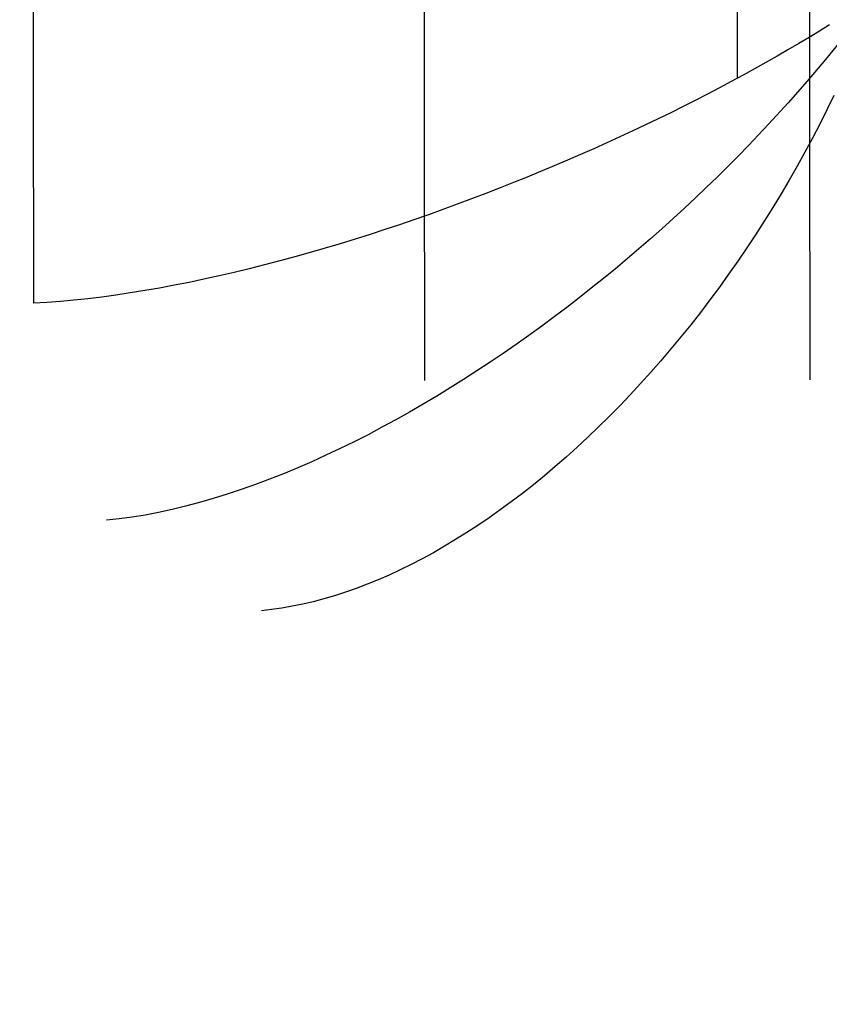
# Model space of a CAD drawing. Header units: millimetres. Extents: x -2852 to 102, y -106 to 97.
# Tile 238 of 256: x -38.35 to -35.72, y -7.35 to -4.16. Entities that reach past the tile are written whole.
import ezdxf

# ---------------------------------------------------------------- set-up
doc = ezdxf.new("R2010")
doc.units = ezdxf.units.MM
doc.header["$MEASUREMENT"] = 0
doc.layers.add('Predefinito', color=5, linetype='Continuous')

msp = doc.modelspace()

# ---------------------------------------------------------------- linework, layer by layer
at = {"layer": 'Predefinito'}
for points in [[(-37.0421, -0.3276), (-37.0352, -5.3275)], [(-35.7923, -0.3258), (-35.7855, -5.3258)], [(-38.3029, -5.0772), (-38.309, -0.5814)], [(-36.0258, -1.3037), (-36.0216, -4.3486)]]:
    msp.add_lwpolyline(points, dxfattribs=at)
at = {"layer": 'Predefinito', "extrusion": (0.894275, 0.001222, -0.447516)}
msp.add_lwpolyline([(-3.2769, 949.7323), (-3.4135, 949.73), (-3.5499, 949.723), (-3.686, 949.7113), (-3.8216, 949.6951), (-3.9566, 949.6742), (-4.0907, 949.6487), (-4.224, 949.6186), (-4.3561, 949.584), (-4.487, 949.5449), (-4.6164, 949.5014), (-4.7443, 949.4534), (-4.8705, 949.4012), (-4.9948, 949.3446), (-5.1172, 949.2839), (-5.2374, 949.219), (-5.3553, 949.15), (-5.4707, 949.077), (-5.5836, 949.0002), (-5.6939, 948.9195), (-5.8013, 948.8352), (-5.9057, 948.7472), (-6.0071, 948.6557), (-6.1053, 948.5607), (-6.2003, 948.4625), (-6.2918, 948.3611), (-6.3798, 948.2567), (-6.4641, 948.1493), (-6.5448, 948.039), (-6.6216, 947.9261), (-6.6946, 947.8107), (-6.7636, 947.6928), (-6.8285, 947.5726), (-6.8892, 947.4503), (-6.9458, 947.3259), (-6.998, 947.1997), (-7.046, 947.0718), (-7.0895, 946.9424), (-7.1286, 946.8115), (-7.1632, 946.6794), (-7.1933, 946.5461), (-7.2188, 946.412), (-7.2397, 946.277), (-7.2559, 946.1414), (-7.2676, 946.0053), (-7.2746, 945.8689), (-7.2769, 945.7323)], dxfattribs=at)
at = {"layer": 'Predefinito', "extrusion": (0.738585, 0.00101, -0.67416)}
msp.add_lwpolyline([(-4.0269, 759.2626), (-4.0952, 759.2614), (-4.1634, 759.2579), (-4.2314, 759.2521), (-4.2992, 759.244), (-4.3667, 759.2335), (-4.4338, 759.2208), (-4.5004, 759.2057), (-4.5665, 759.1884), (-4.6319, 759.1689), (-4.6967, 759.1471), (-4.7606, 759.1232), (-4.8237, 759.097), (-4.8859, 759.0688), (-4.947, 759.0384), (-5.0071, 759.0059), (-5.0661, 758.9714), (-5.1238, 758.935), (-5.1803, 758.8965), (-5.2354, 758.8562), (-5.2891, 758.814), (-5.3413, 758.77), (-5.392, 758.7243), (-5.4411, 758.6768), (-5.4886, 758.6277), (-5.5343, 758.577), (-5.5783, 758.5248), (-5.6205, 758.4711), (-5.6609, 758.416), (-5.6993, 758.3595), (-5.7358, 758.3018), (-5.7702, 758.2428), (-5.8027, 758.1827), (-5.8331, 758.1216), (-5.8613, 758.0594), (-5.8875, 757.9963), (-5.9114, 757.9324), (-5.9332, 757.8676), (-5.9527, 757.8022), (-5.97, 757.7361), (-5.9851, 757.6695), (-5.9978, 757.6024), (-6.0083, 757.5349), (-6.0164, 757.4671), (-6.0223, 757.3991), (-6.0257, 757.3309), (-6.0269, 757.2626)], dxfattribs=at)
at = {"layer": 'Predefinito', "extrusion": (0.606644, 0.701604, -0.373811)}
msp.add_lwpolyline([(24.1172, 973.6872), (24.1435, 973.7074), (24.1704, 973.7268), (24.198, 973.7453), (24.2263, 973.7628), (24.255, 973.7794), (24.2844, 973.7951), (24.3141, 973.8097), (24.3443, 973.8233)], dxfattribs=at)
at = {"layer": 'Predefinito', "extrusion": (0.646164, 0.693558, -0.318511)}
msp.add_lwpolyline([(23.0551, 996.5011), (23.0738, 996.5172), (23.0929, 996.5329), (23.1124, 996.5482), (23.1323, 996.563), (23.1526, 996.5773), (23.1732, 996.5911), (23.1942, 996.6044), (23.2156, 996.6171), (23.2372, 996.6294), (23.2592, 996.6411), (23.2814, 996.6522), (23.3039, 996.6628), (23.3266, 996.6728), (23.3495, 996.6822), (23.3725, 996.6911), (23.3958, 996.6993)], dxfattribs=at)
at = {"layer": 'Predefinito', "extrusion": (0.683583, 0.681919, -0.260194)}
msp.add_lwpolyline([(21.9716, 1016.5767), (21.9952, 1016.5992), (22.0195, 1016.621), (22.0447, 1016.6421), (22.0706, 1016.6624), (22.0971, 1016.6819), (22.1244, 1016.7005), (22.1523, 1016.7182), (22.1808, 1016.735), (22.2098, 1016.7509), (22.2393, 1016.7657), (22.2693, 1016.7796), (22.2996, 1016.7925), (22.3303, 1016.8043), (22.3613, 1016.8151), (22.3925, 1016.8248), (22.4239, 1016.8335)], dxfattribs=at)
at = {"layer": 'Predefinito', "extrusion": (0.718759, 0.666327, -0.198479)}
msp.add_lwpolyline([(20.8536, 1033.5919), (20.8672, 1033.6067), (20.8812, 1033.6212), (20.8955, 1033.6354), (20.9101, 1033.6494), (20.925, 1033.6632), (20.9403, 1033.6767), (20.9559, 1033.6898), (20.9717, 1033.7027), (20.9879, 1033.7153), (21.0043, 1033.7276), (21.021, 1033.7395), (21.0379, 1033.7511), (21.0551, 1033.7624), (21.0725, 1033.7733), (21.0902, 1033.7839), (21.1081, 1033.7941), (21.1262, 1033.8039), (21.1445, 1033.8133), (21.1629, 1033.8224), (21.1816, 1033.8311), (21.2004, 1033.8394), (21.2193, 1033.8473), (21.2384, 1033.8548), (21.2576, 1033.8619), (21.2769, 1033.8685), (21.2963, 1033.8748), (21.3158, 1033.8807), (21.3353, 1033.8862), (21.3549, 1033.8912), (21.3746, 1033.8958), (21.3943, 1033.9001), (21.414, 1033.9039)], dxfattribs=at)
at = {"layer": 'Predefinito', "extrusion": (0.751404, 0.646304, -0.132978)}
msp.add_lwpolyline([(19.6855, 1047.0863), (19.7006, 1047.1046), (19.7163, 1047.1225), (19.7324, 1047.1402), (19.749, 1047.1575), (19.7661, 1047.1745), (19.7837, 1047.1911), (19.8017, 1047.2074), (19.8201, 1047.2232), (19.8389, 1047.2386), (19.8582, 1047.2536), (19.8779, 1047.2682), (19.8979, 1047.2822), (19.9183, 1047.2958), (19.9391, 1047.3089), (19.9602, 1047.3215), (19.9816, 1047.3336), (20.0033, 1047.3452), (20.0252, 1047.3562), (20.0474, 1047.3667), (20.0699, 1047.3766), (20.0925, 1047.3859), (20.1153, 1047.3947), (20.1383, 1047.4029), (20.1615, 1047.4105), (20.1847, 1047.4175), (20.2081, 1047.424), (20.2316, 1047.4298), (20.2551, 1047.4351), (20.2786, 1047.4398), (20.3022, 1047.4439), (20.3257, 1047.4475), (20.3492, 1047.4505)], dxfattribs=at)
at = {"layer": 'Predefinito', "extrusion": (0.781046, 0.621255, -0.063325)}
msp.add_lwpolyline([(18.4491, 1056.4339), (18.4653, 1056.4557), (18.4821, 1056.4772), (18.4997, 1056.4983), (18.5179, 1056.519), (18.5367, 1056.5394), (18.5562, 1056.5592), (18.5764, 1056.5786), (18.5971, 1056.5975), (18.6184, 1056.6159), (18.6403, 1056.6337), (18.6628, 1056.6509), (18.6858, 1056.6675), (18.7092, 1056.6835), (18.7332, 1056.6988), (18.7576, 1056.7134), (18.7824, 1056.7274), (18.8076, 1056.7406), (18.8331, 1056.7531), (18.859, 1056.7649), (18.8852, 1056.7759), (18.9116, 1056.7862), (18.9383, 1056.7956), (18.9651, 1056.8044), (18.9921, 1056.8123), (19.0193, 1056.8194), (19.0465, 1056.8258), (19.0738, 1056.8313), (19.1011, 1056.8361), (19.1284, 1056.8401), (19.1556, 1056.8434), (19.1828, 1056.8458), (19.2099, 1056.8476)], dxfattribs=at)
at = {"layer": 'Predefinito', "extrusion": (0.806989, 0.590468, 0.010771)}
msp.add_lwpolyline([(17.1219, 1060.8185), (17.1387, 1060.8438), (17.1563, 1060.8687), (17.1748, 1060.8933), (17.1942, 1060.9175), (17.2144, 1060.9412), (17.2355, 1060.9644), (17.2575, 1060.987), (17.2802, 1061.009), (17.3037, 1061.0303), (17.328, 1061.051), (17.353, 1061.071), (17.3787, 1061.0902), (17.405, 1061.1086), (17.432, 1061.1261), (17.4595, 1061.1428), (17.4876, 1061.1587), (17.5162, 1061.1736), (17.5452, 1061.1875), (17.5746, 1061.2006), (17.6044, 1061.2126), (17.6345, 1061.2237), (17.6649, 1061.2337), (17.6955, 1061.2428), (17.7262, 1061.2508), (17.757, 1061.2579), (17.7879, 1061.2639), (17.8189, 1061.269), (17.8498, 1061.273), (17.8806, 1061.2761), (17.9113, 1061.2782), (17.9419, 1061.2794), (17.9722, 1061.2796)], dxfattribs=at)
at = {"layer": 'Predefinito', "extrusion": (0.828273, 0.55314, 0.089447)}
msp.add_lwpolyline([(15.6761, 1059.22), (15.6929, 1059.2487), (15.7108, 1059.2771), (15.7298, 1059.3051), (15.75, 1059.3326), (15.7712, 1059.3597), (15.7935, 1059.3862), (15.8168, 1059.412), (15.8289, 1059.4247), (15.8412, 1059.4372), (15.8538, 1059.4495), (15.8666, 1059.4616), (15.8796, 1059.4735), (15.8929, 1059.4852), (15.9064, 1059.4967), (15.9201, 1059.508), (15.9341, 1059.519), (15.9483, 1059.5298), (15.9627, 1059.5404), (15.9772, 1059.5507), (15.992, 1059.5607), (16.007, 1059.5706), (16.0221, 1059.5801), (16.0375, 1059.5894), (16.053, 1059.5984), (16.0686, 1059.6071), (16.0844, 1059.6155), (16.1004, 1059.6237), (16.1165, 1059.6315), (16.1327, 1059.6391), (16.1491, 1059.6464), (16.1655, 1059.6533), (16.1821, 1059.66), (16.1988, 1059.6664), (16.2155, 1059.6724), (16.2324, 1059.6782), (16.2493, 1059.6836), (16.2663, 1059.6888), (16.2833, 1059.6936), (16.3004, 1059.6981), (16.3175, 1059.7023), (16.3346, 1059.7062), (16.3518, 1059.7098), (16.369, 1059.713), (16.4034, 1059.7186), (16.4377, 1059.723), (16.472, 1059.7262), (16.506, 1059.7282), (16.5399, 1059.729), (16.5735, 1059.7287), (16.6067, 1059.7273)], dxfattribs=at)
at = {"layer": 'Predefinito', "extrusion": (0.843639, 0.508418, 0.172581)}
msp.add_lwpolyline([(14.0758, 1050.428), (14.0838, 1050.444), (14.0922, 1050.4599), (14.1009, 1050.4758), (14.11, 1050.4916), (14.1194, 1050.5073), (14.1291, 1050.5229), (14.1391, 1050.5384), (14.1495, 1050.5538), (14.1602, 1050.569), (14.1713, 1050.5841), (14.1826, 1050.5991), (14.1943, 1050.6139), (14.2063, 1050.6285), (14.2187, 1050.643), (14.2313, 1050.6572), (14.2443, 1050.6713), (14.2575, 1050.6852), (14.2711, 1050.6988), (14.285, 1050.7122), (14.2991, 1050.7254), (14.3136, 1050.7383), (14.3283, 1050.751), (14.3433, 1050.7634), (14.3585, 1050.7755), (14.3741, 1050.7873), (14.3898, 1050.7989), (14.4058, 1050.8101), (14.4221, 1050.8211), (14.4385, 1050.8317), (14.4552, 1050.8421), (14.4721, 1050.852), (14.4892, 1050.8617), (14.5064, 1050.871), (14.5239, 1050.88), (14.5415, 1050.8887), (14.5592, 1050.897), (14.5771, 1050.9049), (14.5952, 1050.9125), (14.6134, 1050.9197), (14.6316, 1050.9265), (14.65, 1050.933), (14.6685, 1050.9391), (14.687, 1050.9448), (14.7057, 1050.9502), (14.7243, 1050.9552), (14.7431, 1050.9598), (14.7618, 1050.964), (14.7806, 1050.9679), (14.7994, 1050.9714), (14.8182, 1050.9746), (14.837, 1050.9773), (14.8558, 1050.9797), (14.8745, 1050.9818), (14.8933, 1050.9834), (14.9119, 1050.9848), (14.9305, 1050.9857), (14.9491, 1050.9863), (14.9675, 1050.9866), (14.9859, 1050.9865), (15.0042, 1050.9861), (15.0224, 1050.9854), (15.0405, 1050.9844), (15.0584, 1050.983), (15.0763, 1050.9813)], dxfattribs=at)
at = {"layer": 'Predefinito', "extrusion": (0.851527, 0.455501, 0.259654)}
msp.add_lwpolyline([(12.275, 1033.1058), (12.2826, 1033.1233), (12.2906, 1033.1408), (12.2989, 1033.1582), (12.3077, 1033.1755), (12.3169, 1033.1927), (12.3264, 1033.2099), (12.3363, 1033.227), (12.3466, 1033.244), (12.3573, 1033.2608), (12.3684, 1033.2775), (12.3799, 1033.294), (12.3918, 1033.3104), (12.404, 1033.3267), (12.4167, 1033.3427), (12.4297, 1033.3585), (12.4431, 1033.3741), (12.4568, 1033.3895), (12.4709, 1033.4047), (12.4854, 1033.4196), (12.5002, 1033.4342), (12.5153, 1033.4486), (12.5308, 1033.4627), (12.5466, 1033.4765), (12.5628, 1033.4899), (12.5792, 1033.5031), (12.596, 1033.5159), (12.613, 1033.5284), (12.6303, 1033.5405), (12.6479, 1033.5523), (12.6657, 1033.5637), (12.6838, 1033.5748), (12.7021, 1033.5854), (12.7207, 1033.5957), (12.7394, 1033.6056), (12.7584, 1033.615), (12.7775, 1033.6241), (12.7968, 1033.6327), (12.8162, 1033.6409), (12.8358, 1033.6487), (12.8556, 1033.6561), (12.8754, 1033.6631), (12.8953, 1033.6696), (12.9154, 1033.6757), (12.9355, 1033.6813), (12.9556, 1033.6865), (12.9759, 1033.6913), (12.9961, 1033.6956), (13.0164, 1033.6995), (13.0366, 1033.703), (13.0569, 1033.7061), (13.0771, 1033.7087), (13.0973, 1033.7109), (13.1175, 1033.7127), (13.1376, 1033.7141), (13.1576, 1033.715), (13.1776, 1033.7156), (13.1974, 1033.7158), (13.2172, 1033.7155), (13.2368, 1033.7149), (13.2563, 1033.7139), (13.2757, 1033.7126), (13.2949, 1033.7108), (13.314, 1033.7088), (13.3329, 1033.7063)], dxfattribs=at)
at = {"layer": 'Predefinito', "extrusion": (0.850134, 0.393779, 0.349585)}
msp.add_lwpolyline([(10.2129, 1005.9381), (10.2199, 1005.9569), (10.2272, 1005.9757), (10.235, 1005.9945), (10.2433, 1006.0133), (10.252, 1006.0319), (10.2611, 1006.0506), (10.2706, 1006.0691), (10.2806, 1006.0876), (10.2911, 1006.1059), (10.302, 1006.1241), (10.3133, 1006.1422), (10.3251, 1006.1601), (10.3373, 1006.1778), (10.35, 1006.1954), (10.3631, 1006.2127), (10.3766, 1006.2299), (10.3906, 1006.2468), (10.405, 1006.2634), (10.4198, 1006.2798), (10.435, 1006.2959), (10.4506, 1006.3118), (10.4666, 1006.3273), (10.483, 1006.3424), (10.4997, 1006.3573), (10.5168, 1006.3718), (10.5343, 1006.3859), (10.5521, 1006.3997), (10.5702, 1006.4131), (10.5887, 1006.426), (10.6074, 1006.4386), (10.6265, 1006.4508), (10.6458, 1006.4625), (10.6654, 1006.4737), (10.6852, 1006.4846), (10.7053, 1006.4949), (10.7255, 1006.5048), (10.746, 1006.5143), (10.7666, 1006.5233), (10.7874, 1006.5317), (10.8084, 1006.5397), (10.8295, 1006.5473), (10.8507, 1006.5543), (10.872, 1006.5608), (10.8934, 1006.5669), (10.9148, 1006.5724), (10.9363, 1006.5775), (10.9578, 1006.582), (10.9794, 1006.5861), (11.0009, 1006.5897), (11.0224, 1006.5928), (11.0439, 1006.5954), (11.0653, 1006.5976), (11.0867, 1006.5993), (11.108, 1006.6005), (11.1292, 1006.6013), (11.1503, 1006.6016), (11.1713, 1006.6014), (11.1922, 1006.6009), (11.2129, 1006.5999), (11.2334, 1006.5985), (11.2538, 1006.5967), (11.274, 1006.5944), (11.2941, 1006.5918), (11.3139, 1006.5888)], dxfattribs=at)
at = {"layer": 'Predefinito', "extrusion": (0.837562, 0.323044, 0.440604)}
msp.add_lwpolyline([(7.8095, 967.8937), (7.8156, 967.9137), (7.8221, 967.9337), (7.8291, 967.9537), (7.8365, 967.9737), (7.8445, 967.9936), (7.8529, 968.0136), (7.8618, 968.0334), (7.8712, 968.0533), (7.8812, 968.073), (7.8916, 968.0926), (7.9025, 968.1121), (7.9139, 968.1314), (7.9258, 968.1506), (7.9382, 968.1696), (7.951, 968.1884), (7.9644, 968.207), (7.9783, 968.2254), (7.9926, 968.2435), (8.0074, 968.2614), (8.0227, 968.2789), (8.0384, 968.2962), (8.0546, 968.3131), (8.0712, 968.3297), (8.0883, 968.346), (8.1057, 968.3618), (8.1236, 968.3773), (8.1419, 968.3924), (8.1605, 968.4071), (8.1795, 968.4213), (8.1989, 968.4351), (8.2186, 968.4485), (8.2386, 968.4613), (8.2589, 968.4737), (8.2795, 968.4856), (8.3003, 968.497), (8.3214, 968.5079), (8.3428, 968.5183), (8.3643, 968.5282), (8.386, 968.5375), (8.4079, 968.5463), (8.43, 968.5546), (8.4522, 968.5623), (8.4745, 968.5695), (8.4969, 968.5761), (8.5193, 968.5822), (8.5419, 968.5877), (8.5644, 968.5927), (8.587, 968.5972), (8.6096, 968.6011), (8.6321, 968.6045), (8.6546, 968.6074), (8.6771, 968.6097), (8.6995, 968.6115), (8.7218, 968.6128), (8.7439, 968.6137), (8.766, 968.614), (8.7879, 968.6138), (8.8097, 968.6132), (8.8313, 968.6121), (8.8528, 968.6105), (8.874, 968.6085), (8.895, 968.6061), (8.9159, 968.6032), (8.9365, 968.6)], dxfattribs=at)
at = {"layer": 'Predefinito', "extrusion": (-0.001367, 0.999999, 0)}
for points in [[(48.8467, 1042.7869), (45.1906, 1046.2237), (41.6552, 1049.7846), (38.2448, 1053.4653), (34.9632, 1057.2614)], [(37.0425, 1061.8648), (36.8509, 1062.0879), (36.6671, 1062.3175), (36.4914, 1062.5533), (36.324, 1062.795), (36.165, 1063.0424), (36.0147, 1063.2952), (35.8732, 1063.553), (35.7407, 1063.8155), (35.6173, 1064.0824), (35.5033, 1064.3535), (35.3987, 1064.6283), (35.3037, 1064.9066), (35.2184, 1065.1881), (35.1428, 1065.4723), (35.0771, 1065.7589), (35.0214, 1066.0476), (34.9757, 1066.3381), (34.9401, 1066.63), (34.9146, 1066.923), (34.8993, 1067.2167), (34.8941, 1067.5107), (34.8991, 1067.8047), (34.9142, 1068.0984), (34.9395, 1068.3914), (34.975, 1068.6833), (35.0205, 1068.9738), (35.076, 1069.2626), (35.1415, 1069.5493), (35.2168, 1069.8336), (35.302, 1070.115), (35.3968, 1070.3934), (35.5012, 1070.6683), (35.6151, 1070.9394), (35.7382, 1071.2065), (35.8706, 1071.4691), (36.0119, 1071.727), (36.1621, 1071.9798), (36.3209, 1072.2273), (36.4882, 1072.4691), (36.6637, 1072.7051), (36.8473, 1072.9348), (37.0388, 1073.158), (37.2378, 1073.3744), (37.4443, 1073.5839), (37.6578, 1073.7861), (37.8782, 1073.9807), (38.1052, 1074.1677), (38.3386, 1074.3466), (38.578, 1074.5174), (38.8231, 1074.6798), (39.0737, 1074.8336), (39.3295, 1074.9787), (39.5902, 1075.1148), (39.8554, 1075.2419), (40.1249, 1075.3597), (40.3982, 1075.468), (40.6752, 1075.5669), (40.9554, 1075.6561), (41.2385, 1075.7356), (41.5242, 1075.8053), (41.8122, 1075.865), (42.102, 1075.9147), (42.3934, 1075.9544), (42.686, 1075.9839), (42.9794, 1076.0034), (43.2733, 1076.0126), (43.5674, 1076.0117), (43.8612, 1076.0006), (44.1545, 1075.9794), (44.4469, 1075.948), (44.7381, 1075.9066), (45.0276, 1075.8551), (45.3151, 1075.7936), (45.6004, 1075.7222), (45.883, 1075.6409), (46.1627, 1075.55), (46.439, 1075.4494), (46.7117, 1075.3393), (46.9804, 1075.2199), (47.2449, 1075.0912), (47.5047, 1074.9535), (47.7596, 1074.8068), (48.0092, 1074.6514), (48.2534, 1074.4875), (48.4917, 1074.3153), (48.724, 1074.1349), (48.9498, 1073.9465), (49.169, 1073.7505), (49.3813, 1073.547), (49.5864, 1073.3363), (49.7841, 1073.1186), (49.9742, 1072.8942), (50.1564, 1072.6634), (50.3305, 1072.4264), (50.4963, 1072.1835), (50.6536, 1071.935), (50.8022, 1071.6813), (50.9419, 1071.4225), (51.0726, 1071.1591), (51.1941, 1070.8913), (51.3063, 1070.6195), (51.409, 1070.3439), (51.5021, 1070.065), (51.5855, 1069.783), (51.6591, 1069.4983), (51.7228, 1069.2112)], [(50.9596, 1042.2365), (48.9299, 1044.0651), (46.9342, 1045.9326), (44.9734, 1047.8383), (43.0487, 1049.7811), (41.1611, 1051.76), (39.3117, 1053.7739), (37.5013, 1055.8217), (35.7309, 1057.9022)], [(37.6627, 1059.6655), (38.3264, 1059.0398), (39.0023, 1058.4256), (39.69, 1057.8234), (40.3894, 1057.2335), (41.1, 1056.6562), (41.8216, 1056.0918), (42.5537, 1055.5407), (43.296, 1055.0031), (44.0481, 1054.4793), (44.8096, 1053.9696), (45.5801, 1053.4742), (46.3593, 1052.9934), (47.1466, 1052.5274), (47.9418, 1052.0763), (48.7443, 1051.6404), (49.5537, 1051.2199)], [(53.6825, 1069.6106), (53.6031, 1069.9682), (53.5113, 1070.3228), (53.4071, 1070.674), (53.2908, 1071.0213), (53.1624, 1071.3643), (53.0222, 1071.7027), (52.8702, 1072.036), (52.7067, 1072.3637), (52.5319, 1072.6856), (52.3459, 1073.0012), (52.1491, 1073.3101), (51.9416, 1073.6119), (51.7236, 1073.9063), (51.4956, 1074.193), (51.2577, 1074.4715), (51.0102, 1074.7415), (50.7535, 1075.0028), (50.4878, 1075.2549), (50.2135, 1075.4976), (49.9308, 1075.7306), (49.6403, 1075.9536), (49.3421, 1076.1663), (49.0367, 1076.3685), (48.7244, 1076.5599), (48.4056, 1076.7403), (48.0807, 1076.9095), (47.7502, 1077.0673), (47.4143, 1077.2134), (47.0735, 1077.3477), (46.7283, 1077.4701), (46.379, 1077.5803), (46.026, 1077.6783), (45.6699, 1077.7639), (45.311, 1077.837), (44.9497, 1077.8976), (44.5866, 1077.9456), (44.222, 1077.9808), (43.8564, 1078.0033), (43.4903, 1078.013), (43.124, 1078.01), (42.7581, 1077.9942), (42.3929, 1077.9656), (42.0289, 1077.9244), (41.6667, 1077.8704), (41.3065, 1077.8039), (40.9488, 1077.7248), (40.5942, 1077.6333), (40.2429, 1077.5295), (39.8955, 1077.4135), (39.5523, 1077.2854), (39.2138, 1077.1455), (38.8804, 1076.9938), (38.5525, 1076.8306), (38.2304, 1076.6561), (37.9147, 1076.4704), (37.6056, 1076.2738), (37.3036, 1076.0666), (37.009, 1075.849), (36.7221, 1075.6212), (36.4434, 1075.3836), (36.1731, 1075.1363), (35.9117, 1074.8798), (35.6593, 1074.6144), (35.4163, 1074.3403), (35.1831, 1074.0579), (34.9598, 1073.7675), (34.7468, 1073.4695), (34.5443, 1073.1643), (34.3526, 1072.8522), (34.1719, 1072.5336), (34.0024, 1072.2089), (33.8444, 1071.8784), (33.6979, 1071.5427), (33.5633, 1071.202), (33.4406, 1070.8569), (33.3301, 1070.5077), (33.2317, 1070.1549), (33.1458, 1069.7988), (33.0723, 1069.44), (33.0114, 1069.0788), (32.9631, 1068.7157), (32.9275, 1068.3512), (32.9047, 1067.9856), (32.8946, 1067.6194), (32.8973, 1067.2532), (32.9128, 1066.8872), (32.941, 1066.522), (32.9819, 1066.158), (33.0356, 1065.7957), (33.1018, 1065.4354), (33.1805, 1065.0777), (33.2717, 1064.723), (33.3752, 1064.3716), (33.4909, 1064.0241), (33.6186, 1063.6808), (33.7582, 1063.3421), (33.9096, 1063.0086), (34.0725, 1062.6805), (34.2467, 1062.3583), (34.4321, 1062.0424), (34.6284, 1061.7332)], [(53.6825, 1069.6106), (53.6038, 1069.9653), (53.5129, 1070.317), (53.4099, 1070.6653), (53.2948, 1071.0099), (53.168, 1071.3503), (53.0294, 1071.6861), (52.8793, 1072.0169), (52.7179, 1072.3423), (52.5452, 1072.6619), (52.3617, 1072.9754), (52.1674, 1073.2823), (51.9626, 1073.5823), (51.7475, 1073.8751), (51.5225, 1074.1603), (51.2877, 1074.4375), (51.0434, 1074.7064), (50.7901, 1074.9667), (50.5278, 1075.218), (50.257, 1075.4602), (49.978, 1075.6928), (49.6912, 1075.9157), (49.3968, 1076.1285), (49.0952, 1076.331), (48.7867, 1076.5229), (48.4719, 1076.704), (48.1509, 1076.8742), (47.8243, 1077.0331), (47.4923, 1077.1807), (47.1555, 1077.3166), (46.8141, 1077.4409), (46.4687, 1077.5533), (46.1195, 1077.6536), (45.7672, 1077.7418), (45.4119, 1077.8178), (45.0543, 1077.8814), (44.6946, 1077.9326), (44.3335, 1077.9714), (43.9711, 1077.9976), (43.6081, 1078.0113), (43.2449, 1078.0124), (42.8818, 1078.001), (42.5193, 1077.977), (42.1579, 1077.9405), (41.798, 1077.8915), (41.4399, 1077.83), (41.0842, 1077.7563), (40.7313, 1077.6702), (40.3816, 1077.5721), (40.0354, 1077.4618), (39.6933, 1077.3397), (39.3556, 1077.2058), (39.0228, 1077.0603), (38.6952, 1076.9034), (38.3732, 1076.7352), (38.0572, 1076.556), (37.7476, 1076.366), (37.4447, 1076.1654), (37.149, 1075.9544), (36.8608, 1075.7333), (36.5804, 1075.5024), (36.3081, 1075.262), (36.0443, 1075.0122), (35.7893, 1074.7535), (35.5434, 1074.4861), (35.3069, 1074.2104), (35.0801, 1073.9266), (34.8633, 1073.6352), (34.6566, 1073.3364), (34.4604, 1073.0307), (34.2749, 1072.7184), (34.1003, 1072.3998), (33.9369, 1072.0754), (33.7847, 1071.7455), (33.6441, 1071.4106), (33.5151, 1071.071), (33.398, 1070.7271), (33.2928, 1070.3794), (33.1997, 1070.0283), (33.1188, 1069.6742), (33.0502, 1069.3174), (32.994, 1068.9586), (32.9502, 1068.5979), (32.919, 1068.236), (32.9002, 1067.8733), (32.8941, 1067.51), (32.9005, 1067.1468), (32.9194, 1066.7841), (32.9509, 1066.4222), (32.9949, 1066.0616), (33.0514, 1065.7027), (33.1202, 1065.3461), (33.2013, 1064.992), (33.2947, 1064.6409), (33.4001, 1064.2933), (33.5174, 1063.9495), (33.6466, 1063.61), (33.7875, 1063.2751), (33.9399, 1062.9454), (34.1035, 1062.6211), (34.2783, 1062.3026), (34.464, 1061.9904), (34.6604, 1061.6848), (34.8673, 1061.3862), (35.0843, 1061.0949), (35.3113, 1060.8113), (35.548, 1060.5357)]]:
    msp.add_lwpolyline(points, dxfattribs=at)
at = {"layer": 'Predefinito', "extrusion": (0.747419, 0.111657, 0.654903)}
msp.add_lwpolyline([(-0.4588, 825.7981), (-0.4562, 825.82), (-0.453, 825.842), (-0.4493, 825.8642), (-0.4451, 825.8864), (-0.4404, 825.9087), (-0.4351, 825.9311), (-0.4292, 825.9535), (-0.4228, 825.976), (-0.4157, 825.9984), (-0.4082, 826.0209), (-0.4, 826.0433), (-0.3912, 826.0656), (-0.3819, 826.0879), (-0.3719, 826.11), (-0.3614, 826.1321), (-0.3502, 826.154), (-0.3385, 826.1757), (-0.3261, 826.1972), (-0.3132, 826.2185), (-0.2997, 826.2396), (-0.2856, 826.2603), (-0.271, 826.2809), (-0.2558, 826.301), (-0.24, 826.3209), (-0.2237, 826.3404), (-0.2069, 826.3595), (-0.1895, 826.3783), (-0.1717, 826.3966), (-0.1533, 826.4145), (-0.1345, 826.4319), (-0.1152, 826.4488), (-0.0955, 826.4652), (-0.0754, 826.4812), (-0.0549, 826.4966), (-0.034, 826.5114), (-0.0128, 826.5257), (0.0088, 826.5395), (0.0307, 826.5527), (0.0528, 826.5652), (0.0753, 826.5772), (0.0979, 826.5886), (0.1208, 826.5994), (0.1439, 826.6095), (0.1671, 826.6191), (0.1905, 826.628), (0.214, 826.6363), (0.2375, 826.6439), (0.2612, 826.651), (0.2849, 826.6574), (0.3086, 826.6633), (0.3324, 826.6685), (0.3561, 826.6731), (0.3797, 826.6771), (0.4033, 826.6806), (0.4268, 826.6834), (0.4502, 826.6857), (0.4735, 826.6874), (0.4967, 826.6886), (0.5197, 826.6892), (0.5425, 826.6893), (0.5651, 826.6888), (0.5876, 826.6879), (0.6098, 826.6865), (0.6317, 826.6846)], dxfattribs=at)
at = {"layer": 'Predefinito', "extrusion": (0.772567, 0.15708, 0.615196)}
msp.add_lwpolyline([(1.5263, 858.8962), (1.5297, 858.9178), (1.5337, 858.9395), (1.5382, 858.9614), (1.5433, 858.9833), (1.5489, 859.0052), (1.555, 859.0272), (1.5617, 859.0493), (1.5689, 859.0713), (1.5767, 859.0933), (1.5851, 859.1153), (1.594, 859.1372), (1.6035, 859.159), (1.6136, 859.1807), (1.6243, 859.2023), (1.6356, 859.2238), (1.6474, 859.2451), (1.6599, 859.2661), (1.6729, 859.287), (1.6864, 859.3077), (1.7006, 859.3281), (1.7152, 859.3482), (1.7305, 859.368), (1.7463, 859.3874), (1.7626, 859.4066), (1.7794, 859.4253), (1.7968, 859.4437), (1.8146, 859.4617), (1.8329, 859.4792), (1.8517, 859.4963), (1.8709, 859.5129), (1.8905, 859.529), (1.9106, 859.5446), (1.931, 859.5598), (1.9519, 859.5744), (1.973, 859.5884), (1.9945, 859.6019), (2.0163, 859.6148), (2.0384, 859.6272), (2.0608, 859.6389), (2.0834, 859.6501), (2.1062, 859.6607), (2.1292, 859.6706), (2.1523, 859.68), (2.1757, 859.6887), (2.1991, 859.6969), (2.2226, 859.7044), (2.2462, 859.7113), (2.2699, 859.7176), (2.2936, 859.7233), (2.3173, 859.7284), (2.3409, 859.7329), (2.3646, 859.7368), (2.3882, 859.7401), (2.4117, 859.7428), (2.4351, 859.7449), (2.4584, 859.7465), (2.4815, 859.7476), (2.5045, 859.7481), (2.5274, 859.7481), (2.55, 859.7476), (2.5725, 859.7465), (2.5947, 859.745), (2.6167, 859.743), (2.6385, 859.7405)], dxfattribs=at)
at = {"layer": 'Predefinito', "extrusion": (0.794127, 0.201202, 0.57348)}
msp.add_lwpolyline([(3.3252, 889.9531), (3.3294, 889.9744), (3.3342, 889.9958), (3.3394, 890.0172), (3.3452, 890.0387), (3.3515, 890.0603), (3.3583, 890.0819), (3.3657, 890.1034), (3.3736, 890.125), (3.3821, 890.1465), (3.3911, 890.1679), (3.4007, 890.1893), (3.4109, 890.2105), (3.4216, 890.2317), (3.4329, 890.2527), (3.4447, 890.2735), (3.4571, 890.2942), (3.4701, 890.3146), (3.4836, 890.3348), (3.4977, 890.3548), (3.5123, 890.3745), (3.5274, 890.3939), (3.5431, 890.413), (3.5593, 890.4317), (3.576, 890.4501), (3.5932, 890.4681), (3.6109, 890.4858), (3.629, 890.503), (3.6476, 890.5198), (3.6666, 890.5361), (3.6861, 890.5519), (3.706, 890.5673), (3.7262, 890.5822), (3.7468, 890.5966), (3.7678, 890.6104), (3.7891, 890.6237), (3.8107, 890.6364), (3.8325, 890.6486), (3.8547, 890.6602), (3.8771, 890.6713), (3.8997, 890.6817), (3.9225, 890.6916), (3.9455, 890.7009), (3.9686, 890.7095), (3.9918, 890.7176), (4.0152, 890.7251), (4.0386, 890.7319), (4.0621, 890.7382), (4.0857, 890.7439), (4.1092, 890.749), (4.1328, 890.7534), (4.1563, 890.7573), (4.1798, 890.7607), (4.2032, 890.7634), (4.2265, 890.7656), (4.2497, 890.7672), (4.2728, 890.7683), (4.2957, 890.7689), (4.3185, 890.7689), (4.3411, 890.7684), (4.3635, 890.7674), (4.3858, 890.7659), (4.4078, 890.764), (4.4295, 890.7615), (4.4511, 890.7587)], dxfattribs=at)
at = {"layer": 'Predefinito', "extrusion": (0.812094, 0.243723, 0.530191)}
msp.add_lwpolyline([(4.9592, 918.6153), (4.9641, 918.6362), (4.9695, 918.6572), (4.9754, 918.6782), (4.9818, 918.6993), (4.9887, 918.7204), (4.9962, 918.7414), (5.0041, 918.7625), (5.0127, 918.7835), (5.0217, 918.8044), (5.0313, 918.8253), (5.0414, 918.8461), (5.0521, 918.8667), (5.0633, 918.8873), (5.0751, 918.9076), (5.0874, 918.9278), (5.1002, 918.9478), (5.1136, 918.9676), (5.1275, 918.9871), (5.1419, 919.0064), (5.1569, 919.0254), (5.1723, 919.0441), (5.1883, 919.0625), (5.2047, 919.0805), (5.2217, 919.0982), (5.2391, 919.1155), (5.257, 919.1324), (5.2753, 919.1488), (5.294, 919.1649), (5.3131, 919.1805), (5.3327, 919.1956), (5.3526, 919.2103), (5.3729, 919.2245), (5.3936, 919.2381), (5.4145, 919.2513), (5.4358, 919.2639), (5.4573, 919.2759), (5.4792, 919.2875), (5.5012, 919.2984), (5.5235, 919.3088), (5.546, 919.3186), (5.5686, 919.3279), (5.5915, 919.3366), (5.6144, 919.3446), (5.6375, 919.3521), (5.6607, 919.3591), (5.6839, 919.3654), (5.7072, 919.3711), (5.7305, 919.3763), (5.7538, 919.3809), (5.7771, 919.3849), (5.8003, 919.3883), (5.8235, 919.3912), (5.8467, 919.3936), (5.8697, 919.3953), (5.8927, 919.3966), (5.9155, 919.3973), (5.9381, 919.3975), (5.9606, 919.3971), (5.983, 919.3963), (6.0051, 919.395), (6.0271, 919.3932), (6.0488, 919.391), (6.0703, 919.3883), (6.0915, 919.3852)], dxfattribs=at)
at = {"layer": 'Predefinito', "extrusion": (-0.692511, -0.020747, 0.721109)}
msp.add_lwpolyline([(3.9287, 706.9081), (3.9288, 706.9398), (3.9279, 706.9714)], dxfattribs=at)
at = {"layer": 'Predefinito', "extrusion": (0.72125, 0.000985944, 0.692674)}
msp.add_lwpolyline([(-6.0269, 790.3727), (-6.0267, 790.3949), (-6.0259, 790.4173), (-6.0247, 790.4399), (-6.0229, 790.4626), (-6.0205, 790.4854), (-6.0177, 790.5084), (-6.0142, 790.5315), (-6.0102, 790.5547), (-6.0056, 790.5779), (-6.0005, 790.6012), (-5.9947, 790.6246), (-5.9883, 790.6479), (-5.9813, 790.6712), (-5.9737, 790.6945), (-5.9655, 790.7177), (-5.9567, 790.7408), (-5.9473, 790.7638), (-5.9372, 790.7867), (-5.9265, 790.8095), (-5.9152, 790.832), (-5.9033, 790.8544), (-5.8908, 790.8765), (-5.8776, 790.8983), (-5.8639, 790.9199), (-5.8496, 790.9412), (-5.8347, 790.9622), (-5.8193, 790.9828), (-5.8033, 791.003), (-5.7867, 791.0229), (-5.7697, 791.0423), (-5.7521, 791.0613), (-5.734, 791.0798), (-5.7155, 791.0979), (-5.6965, 791.1155), (-5.6771, 791.1325), (-5.6572, 791.1491), (-5.637, 791.1651), (-5.6164, 791.1805), (-5.5954, 791.1954), (-5.5741, 791.2097), (-5.5525, 791.2234), (-5.5307, 791.2366), (-5.5086, 791.2491), (-5.4862, 791.261), (-5.4637, 791.2723), (-5.4409, 791.283), (-5.418, 791.2931), (-5.395, 791.3025), (-5.3719, 791.3113), (-5.3487, 791.3195), (-5.3254, 791.3271), (-5.3021, 791.3341), (-5.2787, 791.3405), (-5.2554, 791.3463), (-5.2321, 791.3514), (-5.2089, 791.356), (-5.1857, 791.36), (-5.1626, 791.3635), (-5.1396, 791.3664), (-5.1168, 791.3687), (-5.0941, 791.3705), (-5.0715, 791.3717), (-5.0491, 791.3725), (-5.0269, 791.3727)], dxfattribs=at)
at = {"layer": 'Predefinito', "extrusion": (0.720379, 0.03322, 0.692784)}
msp.add_lwpolyline([(-3.3079, 791.3935), (-3.3301, 791.3939), (-3.3525, 791.3939), (-3.375, 791.3933), (-3.3977, 791.3922), (-3.4206, 791.3906), (-3.4437, 791.3884), (-3.4668, 791.3857), (-3.4901, 791.3825), (-3.5134, 791.3786), (-3.5369, 791.3742), (-3.5603, 791.3691), (-3.5838, 791.3635), (-3.6073, 791.3573), (-3.6308, 791.3504), (-3.6542, 791.3429), (-3.6776, 791.3349), (-3.7008, 791.3261), (-3.724, 791.3168), (-3.747, 791.3069), (-3.7699, 791.2963), (-3.7926, 791.2851), (-3.8151, 791.2733), (-3.8373, 791.2609), (-3.8593, 791.2479), (-3.881, 791.2343), (-3.9024, 791.2201), (-3.9234, 791.2053), (-3.9441, 791.19), (-3.9645, 791.1741), (-3.9844, 791.1577), (-4.0039, 791.1408), (-4.023, 791.1233), (-4.0416, 791.1054), (-4.0598, 791.087), (-4.0774, 791.0682), (-4.0946, 791.0489), (-4.1112, 791.0292), (-4.1273, 791.0092), (-4.1428, 790.9887), (-4.1578, 790.9679), (-4.1721, 790.9468), (-4.186, 790.9254), (-4.1992, 790.9038), (-4.2118, 790.8819), (-4.2238, 790.8597), (-4.2352, 790.8374), (-4.246, 790.8149), (-4.2562, 790.7922), (-4.2657, 790.7694), (-4.2747, 790.7465), (-4.283, 790.7235), (-4.2908, 790.7005), (-4.2979, 790.6774), (-4.3044, 790.6543), (-4.3103, 790.6312), (-4.3157, 790.6081), (-4.3204, 790.5851), (-4.3246, 790.5622), (-4.3283, 790.5394), (-4.3313, 790.5166), (-4.3339, 790.494), (-4.3359, 790.4715), (-4.3374, 790.4492), (-4.3383, 790.427)], dxfattribs=at)
at = {"layer": 'Predefinito', "extrusion": (0.718769, 0.065282, 0.692177)}
msp.add_lwpolyline([(-2.6514, 791.1314), (-2.6497, 791.1535), (-2.6475, 791.1758), (-2.6448, 791.1981), (-2.6415, 791.2206), (-2.6377, 791.2432), (-2.6333, 791.2659), (-2.6284, 791.2887), (-2.6229, 791.3115), (-2.6168, 791.3343), (-2.6101, 791.3572), (-2.6028, 791.38), (-2.595, 791.4028), (-2.5865, 791.4256), (-2.5774, 791.4483), (-2.5678, 791.4708), (-2.5575, 791.4933), (-2.5466, 791.5156), (-2.5351, 791.5377), (-2.523, 791.5596), (-2.5103, 791.5813), (-2.497, 791.6028), (-2.4831, 791.624), (-2.4686, 791.6449), (-2.4536, 791.6655), (-2.438, 791.6858), (-2.4218, 791.7057), (-2.4051, 791.7252), (-2.3879, 791.7443), (-2.3702, 791.763), (-2.352, 791.7812), (-2.3333, 791.799), (-2.3141, 791.8163), (-2.2945, 791.8331), (-2.2745, 791.8494), (-2.2541, 791.8651), (-2.2333, 791.8803), (-2.2121, 791.895), (-2.1906, 791.9091), (-2.1688, 791.9225), (-2.1468, 791.9354), (-2.1244, 791.9477), (-2.1018, 791.9594), (-2.079, 791.9705), (-2.056, 791.9809), (-2.0329, 791.9908), (-2.0096, 792), (-1.9862, 792.0086), (-1.9627, 792.0165), (-1.9391, 792.0239), (-1.9155, 792.0306), (-1.8918, 792.0367), (-1.8682, 792.0422), (-1.8446, 792.0471), (-1.821, 792.0514), (-1.7975, 792.0551), (-1.774, 792.0582), (-1.7507, 792.0608), (-1.7275, 792.0628), (-1.7044, 792.0642), (-1.6815, 792.0651), (-1.6588, 792.0655), (-1.6363, 792.0653), (-1.6139, 792.0647), (-1.5918, 792.0636)], dxfattribs=at)
at = {"layer": 'Predefinito', "extrusion": (0.664547, 0.000908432, 0.747246)}
msp.add_lwpolyline([(-7.2769, 731.3401), (-7.2757, 731.4083), (-7.2723, 731.4765), (-7.2664, 731.5446), (-7.2583, 731.6124), (-7.2478, 731.6799), (-7.2351, 731.747), (-7.22, 731.8136), (-7.2027, 731.8796), (-7.1832, 731.9451), (-7.1614, 732.0098), (-7.1375, 732.0738), (-7.1113, 732.1369), (-7.0831, 732.199), (-7.0527, 732.2602), (-7.0202, 732.3203), (-6.9858, 732.3792), (-6.9493, 732.437), (-6.9109, 732.4934), (-6.8705, 732.5485), (-6.8283, 732.6022), (-6.7843, 732.6545), (-6.7386, 732.7052), (-6.6911, 732.7543), (-6.642, 732.8017), (-6.5913, 732.8475), (-6.5391, 732.8915), (-6.4854, 732.9337), (-6.4303, 732.974), (-6.3738, 733.0124), (-6.3161, 733.0489), (-6.2571, 733.0834), (-6.197, 733.1158), (-6.1359, 733.1462), (-6.0737, 733.1745), (-6.0106, 733.2006), (-5.9467, 733.2246), (-5.8819, 733.2463), (-5.8165, 733.2659), (-5.7504, 733.2832), (-5.6838, 733.2982), (-5.6167, 733.311), (-5.5492, 733.3214), (-5.4814, 733.3296), (-5.4134, 733.3354), (-5.3452, 733.3389), (-5.2769, 733.3401)], dxfattribs=at)
at = {"layer": 'Predefinito', "extrusion": (0.447515, 0.00061175, 0.894276)}
msp.add_lwpolyline([(-7.2769, 506.0352), (-7.2757, 506.1035), (-7.2723, 506.1717), (-7.2664, 506.2397), (-7.2583, 506.3075), (-7.2478, 506.375), (-7.2351, 506.4421), (-7.22, 506.5087), (-7.2027, 506.5748), (-7.1832, 506.6402), (-7.1614, 506.705), (-7.1375, 506.7689), (-7.1113, 506.832), (-7.0831, 506.8942), (-7.0527, 506.9553), (-7.0202, 507.0154), (-6.9858, 507.0744), (-6.9493, 507.1321), (-6.9109, 507.1886), (-6.8705, 507.2437), (-6.8283, 507.2974), (-6.7843, 507.3496), (-6.7386, 507.4003), (-6.6911, 507.4494), (-6.642, 507.4969), (-6.5913, 507.5426), (-6.5391, 507.5866), (-6.4854, 507.6288), (-6.4303, 507.6691), (-6.3738, 507.7076), (-6.3161, 507.744), (-6.2571, 507.7785), (-6.197, 507.811), (-6.1359, 507.8413), (-6.0737, 507.8696), (-6.0106, 507.8958), (-5.9467, 507.9197), (-5.8819, 507.9415), (-5.8165, 507.961), (-5.7504, 507.9783), (-5.6838, 507.9934), (-5.6167, 508.0061), (-5.5492, 508.0166), (-5.4814, 508.0247), (-5.4134, 508.0305), (-5.3452, 508.034), (-5.2769, 508.0352)], dxfattribs=at)
at = {"layer": 'Predefinito', "extrusion": (-0.70214, -0.021066, 0.711727)}
msp.add_lwpolyline([(4.6396, 717.4664), (4.6391, 717.5211), (4.6369, 717.5755)], dxfattribs=at)
at = {"layer": 'Predefinito', "extrusion": (0.715941, 0.011101, -0.698073)}
msp.add_lwpolyline([(-5.4939, 732.401), (-5.4935, 732.4655), (-5.491, 732.53)], dxfattribs=at)
at = {"layer": 'Predefinito', "extrusion": (-0.000745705, 0.999999, 0.000680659)}
msp.add_lwpolyline([(35.7272, 1057.9061), (37.659, 1059.6694)], dxfattribs=at)
at = {"layer": 'Predefinito', "extrusion": (0.753318, 0.004496, -0.657642)}
msp.add_lwpolyline([(-5.8624, 773.4344), (-5.8621, 773.479), (-5.8607, 773.5235)], dxfattribs=at)
at = {"layer": 'Predefinito'}
for points in [[(-35.7216, -4.1749, 1060.5933), (-35.7544, -4.1951, 1060.6172), (-35.7879, -4.2154, 1060.6406), (-35.822, -4.2358, 1060.6635), (-35.8569, -4.2562, 1060.6858), (-35.8923, -4.2767, 1060.7074), (-35.9284, -4.2972, 1060.7285), (-35.9652, -4.3177, 1060.749), (-36.0025, -4.3382, 1060.7687), (-36.0405, -4.3587, 1060.7877), (-36.079, -4.3792, 1060.8061), (-36.1181, -4.3996, 1060.8236), (-36.1573, -4.4197, 1060.8402), (-36.1969, -4.4397, 1060.8559), (-36.2371, -4.4596, 1060.8709), (-36.2776, -4.4794, 1060.885), (-36.3186, -4.4991, 1060.8983), (-36.3601, -4.5186, 1060.9108), (-36.4018, -4.538, 1060.9224), (-36.444, -4.5572, 1060.9331), (-36.4864, -4.5763, 1060.943), (-36.5292, -4.5952, 1060.9519), (-36.5722, -4.6138, 1060.9599), (-36.6155, -4.6323, 1060.967), (-36.6589, -4.6505, 1060.9732), (-36.7026, -4.6684, 1060.9784), (-36.7464, -4.6861, 1060.9827), (-36.7903, -4.7035, 1060.9859), (-36.8367, -4.7215, 1060.9883), (-36.8831, -4.7392, 1060.9897), (-36.9295, -4.7566, 1060.9899), (-36.9761, -4.7736, 1060.989), (-37.0228, -4.7903, 1060.9871), (-37.0697, -4.8066, 1060.984), (-37.1167, -4.8227, 1060.9798), (-37.1639, -4.8385, 1060.9745), (-37.2121, -4.8541, 1060.9679), (-37.2604, -4.8694, 1060.96), (-37.3089, -4.8843, 1060.9509), (-37.3576, -4.8989, 1060.9405), (-37.4065, -4.9131, 1060.9288), (-37.4557, -4.9268, 1060.9157), (-37.505, -4.9402, 1060.9012), (-37.5545, -4.9531, 1060.8852), (-37.6038, -4.9655, 1060.8678), (-37.653, -4.9774, 1060.8491), (-37.702, -4.9887, 1060.8289), (-37.7508, -4.9995, 1060.8073), (-37.7993, -5.0097, 1060.7842), (-37.8475, -5.0193, 1060.7597), (-37.8953, -5.0282, 1060.7337), (-37.9427, -5.0365, 1060.7062), (-37.9897, -5.0442, 1060.6772), (-38.0362, -5.0511, 1060.6467), (-38.0822, -5.0574, 1060.6146), (-38.1276, -5.0629, 1060.581), (-38.1724, -5.0677, 1060.5458), (-38.2166, -5.0716, 1060.509), (-38.2601, -5.0748, 1060.4706), (-38.3029, -5.0772, 1060.4306)], [(-35.6772, -4.2168, 1060.5573), (-35.7347, -4.2872, 1060.5986), (-35.7942, -4.3574, 1060.6372), (-35.8558, -4.4273, 1060.6732), (-35.9194, -4.4969, 1060.7064), (-35.9849, -4.5659, 1060.7368), (-36.0184, -4.6002, 1060.7509), (-36.0523, -4.6344, 1060.7643), (-36.0867, -4.6684, 1060.777), (-36.1216, -4.7022, 1060.7888), (-36.1569, -4.7359, 1060.7999), (-36.1927, -4.7693, 1060.8103), (-36.2289, -4.8026, 1060.8198), (-36.2656, -4.8357, 1060.8286), (-36.3027, -4.8685, 1060.8365), (-36.3402, -4.9011, 1060.8436), (-36.3781, -4.9334, 1060.8498), (-36.4165, -4.9655, 1060.8552), (-36.4553, -4.9973, 1060.8598), (-36.4946, -5.0288, 1060.8634), (-36.5342, -5.06, 1060.8662), (-36.5742, -5.0909, 1060.868), (-36.6147, -5.1215, 1060.8689), (-36.6555, -5.1517, 1060.8688), (-36.6968, -5.1815, 1060.8678), (-36.7384, -5.211, 1060.8657), (-36.7804, -5.24, 1060.8627), (-36.8228, -5.2687, 1060.8586), (-36.8655, -5.2969, 1060.8535), (-36.9086, -5.3246, 1060.8473), (-36.952, -5.3518, 1060.84), (-36.9957, -5.3785, 1060.8316), (-37.0398, -5.4047, 1060.822), (-37.0841, -5.4303, 1060.8113), (-37.1287, -5.4553, 1060.7994), (-37.1736, -5.4797, 1060.7863), (-37.2187, -5.5035, 1060.772), (-37.264, -5.5265, 1060.7564), (-37.3095, -5.5488, 1060.7395), (-37.3551, -5.5704, 1060.7214), (-37.4009, -5.5911, 1060.702), (-37.4467, -5.6111, 1060.6812), (-37.4925, -5.6301, 1060.6591), (-37.5383, -5.6482, 1060.6357), (-37.5841, -5.6654, 1060.6109), (-37.6298, -5.6816, 1060.5848), (-37.6753, -5.6968, 1060.5573), (-37.7205, -5.7109, 1060.5285), (-37.7655, -5.7239, 1060.4984), (-37.8102, -5.7357, 1060.4669), (-37.8544, -5.7464, 1060.4342), (-37.8982, -5.7559, 1060.4002), (-37.9414, -5.7641, 1060.3649), (-37.984, -5.771, 1060.3285), (-38.0259, -5.7767, 1060.2909), (-38.0671, -5.7811, 1060.2521)], [(-35.7076, -4.4037, 1060.5576), (-35.7303, -4.4501, 1060.5672), (-35.7535, -4.4963, 1060.5758), (-35.7775, -4.5422, 1060.5836), (-35.802, -4.5879, 1060.5904), (-35.8272, -4.6333, 1060.5964), (-35.853, -4.6784, 1060.6015), (-35.8793, -4.7231, 1060.6057), (-35.9063, -4.7675, 1060.6091), (-35.9338, -4.8115, 1060.6115), (-35.9618, -4.8551, 1060.613), (-35.9904, -4.8983, 1060.6136), (-36.0195, -4.941, 1060.6133), (-36.0491, -4.9833, 1060.6122), (-36.0791, -5.025, 1060.6101), (-36.1097, -5.0662, 1060.6071), (-36.1406, -5.1069, 1060.6033), (-36.172, -5.147, 1060.5985), (-36.2039, -5.1865, 1060.5928), (-36.2361, -5.2254, 1060.5863), (-36.2687, -5.2636, 1060.5789), (-36.3016, -5.3012, 1060.5706), (-36.3349, -5.3381, 1060.5614), (-36.3685, -5.3744, 1060.5513), (-36.4025, -5.4099, 1060.5404), (-36.4367, -5.4446, 1060.5286), (-36.4711, -5.4786, 1060.516), (-36.5058, -5.5119, 1060.5025), (-36.5408, -5.5443, 1060.4882), (-36.5759, -5.5759, 1060.4731), (-36.6113, -5.6067, 1060.4571), (-36.6468, -5.6367, 1060.4403), (-36.6825, -5.6657, 1060.4228), (-36.7182, -5.6939, 1060.4044), (-36.7541, -5.7212, 1060.3852), (-36.7901, -5.7476, 1060.3653), (-36.8262, -5.7731, 1060.3446), (-36.8623, -5.7976, 1060.3232), (-36.8984, -5.8212, 1060.301), (-36.9346, -5.8438, 1060.2781), (-36.9707, -5.8655, 1060.2545), (-37.0069, -5.8861, 1060.2301), (-37.0429, -5.9058, 1060.2051), (-37.0789, -5.9244, 1060.1795), (-37.1148, -5.942, 1060.1531), (-37.1506, -5.9586, 1060.1261), (-37.1863, -5.9741, 1060.0985), (-37.2218, -5.9886, 1060.0703), (-37.2571, -6.002, 1060.0415), (-37.2923, -6.0143, 1060.0121), (-37.3272, -6.0256, 1059.9821), (-37.362, -6.0358, 1059.9516), (-37.3964, -6.045, 1059.9205), (-37.4306, -6.053, 1059.8889), (-37.4646, -6.0599, 1059.8569), (-37.4982, -6.0657, 1059.8243), (-37.5315, -6.0705, 1059.7913), (-37.5645, -6.0741, 1059.7578)]]:
    msp.add_polyline3d(points, dxfattribs=at)

doc.saveas('drawing.dxf')
